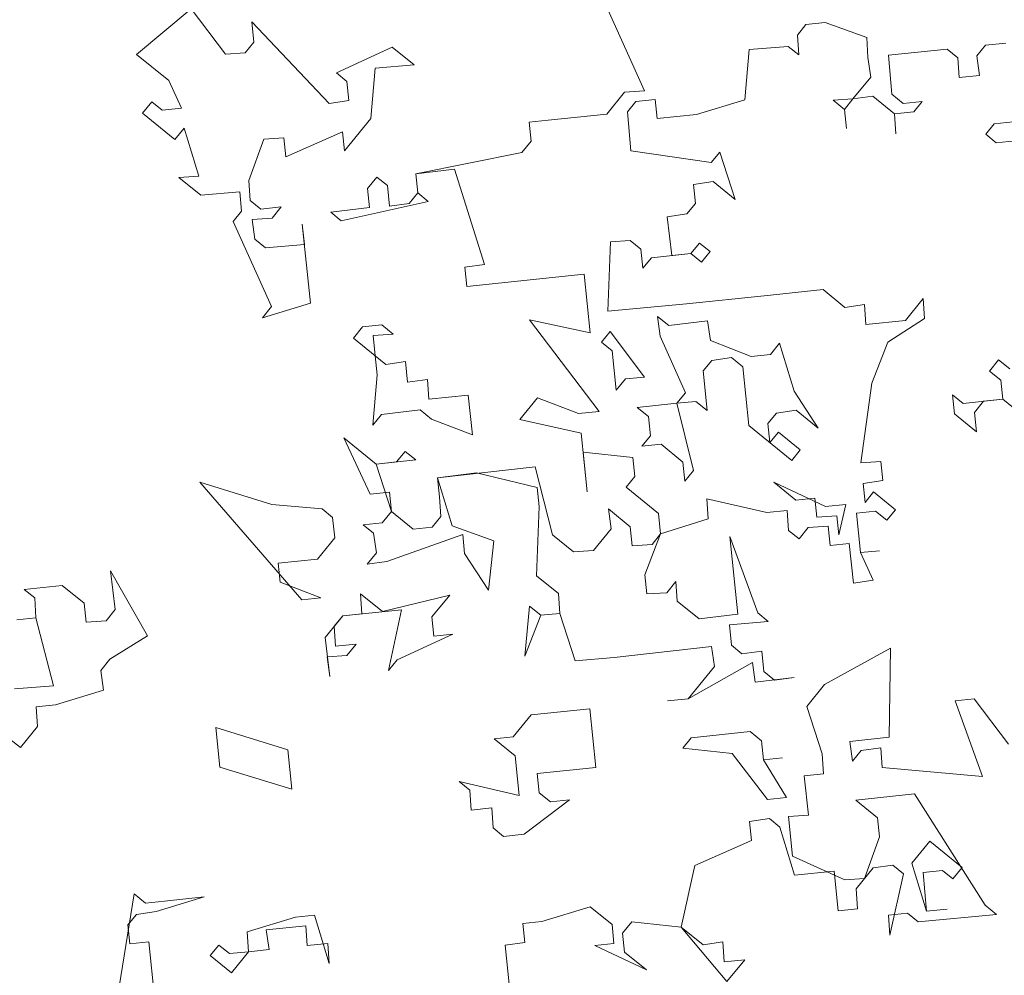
# Model space of a CAD drawing. Header units: millimetres. Extents: x 6487905018 to 6488192500, y 5882180700 to 5882375224.
# Tile 233 of 256: x 6488058494 to 6488059059, y 5882293909 to 5882294458. Entities that reach past the tile are written whole.
import ezdxf
from ezdxf.xclip import XClip

# ---------------------------------------------------------------- set-up
doc = ezdxf.new("R2010")
doc.units = ezdxf.units.MM
doc.header["$MEASUREMENT"] = 0
doc.header["$XCLIPFRAME"] = 2
doc.linetypes.add('Wipeout_Contour', pattern=[1000, 0, -1000])
doc.layers.add('drzewa_Nr_pióra__154', color=94, linetype='Continuous', lineweight=5)
doc.layers.add('Mapa cyfrowa', color=7, linetype='Continuous')
doc.layers.add('Zamość 06.10._2_Mapa cyfrowa', color=7, linetype='Continuous')

# ---------------------------------------------------------------- blocks, each defined once
blk = doc.blocks.new('Rysunek_1_2')
at = {"color": 254, "linetype": 'Wipeout_Contour', "lineweight": 0, "ltscale": 70061284114.24681}
blk.add_wipeout([(6487915525.867126, 5882181505.900702), (6488146644.289524, 5882181505.900702), (6488146644.289524, 5882373115.540435), (6488107628.768834, 5882373115.540435), (6488107628.768834, 5882320263.490532), (6488101226.436201, 5882320263.490532), (6488101226.436201, 5882373115.540435), (6487915525.867126, 5882373115.540435)], dxfattribs=at).dxf.layer = 'Zamość 06.10._2_Mapa cyfrowa'

msp = doc.modelspace()

# ---------------------------------------------------------------- block references
at = {"layer": 'Mapa cyfrowa', "color": 22, "linetype": 'Continuous', "lineweight": 5}
ref = msp.add_blockref('Rysunek_1_2', (0, 0), dxfattribs=at)
XClip(ref).set_block_clipping_path([(6487915525.8671264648, 5882181505.9007024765), (6488146644.2895231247, 5882181505.9007024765), (6488146644.2895231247, 5882373115.5404348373), (6488107628.7688331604, 5882373115.5404348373), (6488107628.7688331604, 5882320263.4905319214), (6488101226.4362001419, 5882320263.4905319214), (6488101226.4362001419, 5882373115.5404348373), (6487915525.8671264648, 5882373115.5404348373)])

# ---------------------------------------------------------------- next in the draw order: linework, layer by layer
at = {"layer": 'drzewa_Nr_pióra__154', "linetype": 'Continuous'}
for p, q in [((6488058852.267509, 5882294416.751667), (6488058830.212527, 5882294465.523487)), ((6488058560.819821, 5882294437.69449), (6488058592.145838, 5882294463.903125)), ((6488058592.145838, 5882294463.903125), (6488058611.852747, 5882294437.861314)), ((6488058628.167997, 5882294444.651739), (6488058626.950479, 5882294456.437671)), ((6488058626.950479, 5882294456.437671), (6488058671.358027, 5882294409.549513)), ((6488058944.904386, 5882294454.824314), (6488058939.997623, 5882294448.786998)), ((6488058955.848465, 5882294455.954867), (6488058944.904386, 5882294454.824314)), ((6488058979.709027, 5882294447.35886), (6488058955.848465, 5882294455.954867)), ((6488058939.997623, 5882294448.786998), (6488058940.750732, 5882294437.37851)), ((6488058623.261234, 5882294438.614424), (6488058628.167997, 5882294444.651739)), ((6488058934.713417, 5882294442.285274), (6488058912.36085, 5882294440.40161)), ((6488058940.750732, 5882294437.37851), (6488058934.713417, 5882294442.285274)), ((6488058980.462137, 5882294435.950373), (6488058979.709027, 5882294447.35886)), ((6488059047.810313, 5882294442.907621), (6488059042.90355, 5882294436.870306)), ((6488059059.596244, 5882294444.12514), (6488059047.810313, 5882294442.907621)), ((6488058579.396177, 5882294422.596758), (6488058560.819821, 5882294437.69449)), ((6488058611.852747, 5882294437.861314), (6488058623.261234, 5882294438.614424)), ((6488058675.51168, 5882294426.995317), (6488058707.590806, 5882294441.795464)), ((6488058707.590806, 5882294441.795464), (6488058720.129847, 5882294431.604494)), ((6488058912.36085, 5882294440.40161), (6488058909.802159, 5882294411.634285)), ((6488059025.922156, 5882294440.646516), (6488058992.248068, 5882294437.167891)), ((6488058992.248068, 5882294437.167891), (6488058994.13173, 5882294414.815325)), ((6488059031.959472, 5882294435.739753), (6488059025.922156, 5882294440.646516)), ((6488059042.90355, 5882294436.870306), (6488059044.498512, 5882294425.548784)), ((6488058720.129847, 5882294431.604494), (6488058697.77728, 5882294429.720832)), ((6488058982.057098, 5882294424.62885), (6488058980.462137, 5882294435.950373)), ((6488059032.712582, 5882294424.331265), (6488059031.959472, 5882294435.739753)), ((6488058681.548995, 5882294422.088553), (6488058675.51168, 5882294426.995317)), ((6488058697.77728, 5882294429.720832), (6488058695.218589, 5882294400.953506)), ((6488059044.498512, 5882294425.548784), (6488059032.712582, 5882294424.331265)), ((6488058586.564046, 5882294406.745916), (6488058579.396177, 5882294422.596758)), ((6488058682.679548, 5882294411.144475), (6488058681.548995, 5882294422.088553)), ((6488058971.86613, 5882294412.089809), (6488058982.057098, 5882294424.62885)), ((6488058830.668052, 5882294403.459517), (6488058840.859021, 5882294415.998558)), ((6488058840.859021, 5882294415.998558), (6488058852.267509, 5882294416.751667)), ((6488058983.187652, 5882294413.684772), (6488058971.86613, 5882294412.089809)), ((6488058995.726692, 5882294403.493803), (6488058983.187652, 5882294413.684772)), ((6488058994.13173, 5882294414.815325), (6488059000.633455, 5882294409.531118)), ((6488058564.298446, 5882294404.020402), (6488058569.582652, 5882294410.522126)), ((6488058569.582652, 5882294410.522126), (6488058575.619967, 5882294405.615364)), ((6488058671.358027, 5882294409.549513), (6488058682.679548, 5882294411.144475)), ((6488058847.360745, 5882294410.714352), (6488058842.453982, 5882294404.677035)), ((6488058858.304824, 5882294411.844905), (6488058847.360745, 5882294410.714352)), ((6488058859.435377, 5882294400.900826), (6488058858.304824, 5882294411.844905)), ((6488058909.802159, 5882294411.634285), (6488058882.165387, 5882294403.248898)), ((6488058960.457643, 5882294411.3367), (6488058971.86613, 5882294412.089809)), ((6488058966.959367, 5882294406.052494), (6488058960.457643, 5882294411.3367)), ((6488058971.86613, 5882294412.089809), (6488058966.959367, 5882294406.052494)), ((6488059000.633455, 5882294409.531118), (6488059011.577534, 5882294410.661672)), ((6488059011.577534, 5882294410.661672), (6488059006.670771, 5882294404.624355)), ((6488058582.874803, 5882294388.92267), (6488058564.298446, 5882294404.020402)), ((6488058575.619967, 5882294405.615364), (6488058586.564046, 5882294406.745916)), ((6488058796.993963, 5882294399.980892), (6488058830.668052, 5882294403.459517)), ((6488058842.453982, 5882294404.677035), (6488058844.337646, 5882294382.32447)), ((6488058882.165387, 5882294403.248898), (6488058859.435377, 5882294400.900826)), ((6488058966.959367, 5882294406.052494), (6488058968.08992, 5882294395.108416)), ((6488058968.08992, 5882294395.108416), (6488058966.959367, 5882294406.052494)), ((6488059006.670771, 5882294404.624355), (6488058995.726692, 5882294403.493803)), ((6488058995.726692, 5882294403.493803), (6488058996.479802, 5882294392.085315)), ((6488058996.479802, 5882294392.085315), (6488058995.726692, 5882294403.493803)), ((6488058695.218589, 5882294400.953506), (6488058680.120857, 5882294382.37715)), ((6488058786.049885, 5882294398.850339), (6488058796.993963, 5882294399.980892)), ((6488058787.180438, 5882294387.90626), (6488058786.049885, 5882294398.850339)), ((6488059047.977138, 5882294391.874696), (6488059052.8839, 5882294397.912011)), ((6488059052.8839, 5882294397.912011), (6488059063.827979, 5882294399.042564)), ((6488058588.159008, 5882294395.424395), (6488058582.874803, 5882294388.92267)), ((6488058596.544395, 5882294367.787622), (6488058588.159008, 5882294395.424395)), ((6488058678.990304, 5882294393.321228), (6488058646.446769, 5882294378.898525)), ((6488058680.120857, 5882294382.37715), (6488058678.990304, 5882294393.321228)), ((6488059054.014453, 5882294386.967933), (6488059047.977138, 5882294391.874696)), ((6488058633.907728, 5882294389.089494), (6488058625.311721, 5882294365.228931)), ((6488058645.316216, 5882294389.842604), (6488058633.907728, 5882294389.089494)), ((6488058646.446769, 5882294378.898525), (6488058645.316216, 5882294389.842604)), ((6488058781.896232, 5882294381.404536), (6488058787.180438, 5882294387.90626)), ((6488059064.958531, 5882294388.098486), (6488059054.014453, 5882294386.967933)), ((6488058721.04978, 5882294369.16308), (6488058781.896232, 5882294381.404536)), ((6488058844.337646, 5882294382.32447), (6488058890.550775, 5882294375.612125)), ((6488058890.550775, 5882294375.612125), (6488058895.457538, 5882294381.649441)), ((6488058895.457538, 5882294381.649441), (6488058904.220368, 5882294354.477077)), ((6488058743.315381, 5882294371.888596), (6488058721.04978, 5882294369.16308)), ((6488058721.04978, 5882294369.16308), (6488058722.180333, 5882294358.219002)), ((6488058722.180333, 5882294358.219002), (6488058721.04978, 5882294369.16308)), ((6488058760.463599, 5882294317.079459), (6488058743.315381, 5882294371.888596)), ((6488058585.135908, 5882294367.034513), (6488058596.544395, 5882294367.787622)), ((6488058597.674949, 5882294356.843544), (6488058585.135908, 5882294367.034513)), ((6488058625.311721, 5882294365.228931), (6488058626.064831, 5882294353.820443)), ((6488058693.413008, 5882294360.777693), (6488058698.697214, 5882294367.279418)), ((6488058698.697214, 5882294367.279418), (6488058704.734529, 5882294362.372655)), ((6488058891.681328, 5882294364.668046), (6488058880.359805, 5882294363.073085)), ((6488058880.359805, 5882294363.073085), (6488058881.490358, 5882294352.129005)), ((6488058904.220368, 5882294354.477077), (6488058891.681328, 5882294364.668046)), ((6488058620.027515, 5882294358.727206), (6488058597.674949, 5882294356.843544)), ((6488058621.158068, 5882294347.783128), (6488058620.027515, 5882294358.727206)), ((6488058694.543561, 5882294349.833614), (6488058693.413008, 5882294360.777693)), ((6488058704.734529, 5882294362.372655), (6488058705.952048, 5882294350.586724)), ((6488058717.27357, 5882294352.181685), (6488058722.180333, 5882294358.219002)), ((6488058722.180333, 5882294358.219002), (6488058728.217649, 5882294353.312239)), ((6488058626.064831, 5882294353.820443), (6488058632.102147, 5882294348.913681)), ((6488058728.217649, 5882294353.312239), (6488058678.315276, 5882294342.201337)), ((6488058705.952048, 5882294350.586724), (6488058717.27357, 5882294352.181685)), ((6488058881.490358, 5882294352.129005), (6488058876.583595, 5882294346.09169)), ((6488058616.251306, 5882294341.745811), (6488058621.158068, 5882294347.783128)), ((6488058632.102147, 5882294348.913681), (6488058643.888078, 5882294350.1312)), ((6488058643.888078, 5882294350.1312), (6488058638.603871, 5882294343.629475)), ((6488058672.27796, 5882294347.108099), (6488058694.543561, 5882294349.833614)), ((6488058678.315276, 5882294342.201337), (6488058672.27796, 5882294347.108099)), ((6488058876.583595, 5882294346.09169), (6488058865.262074, 5882294344.496728)), ((6488058638.306287, 5882294292.973991), (6488058616.251306, 5882294341.745811)), ((6488058638.603871, 5882294343.629475), (6488058627.195384, 5882294342.876365)), ((6488058627.195384, 5882294342.876365), (6488058628.790346, 5882294331.554843)), ((6488058657.180228, 5882294328.531743), (6488058655.962709, 5882294340.317674)), ((6488058655.962709, 5882294340.317674), (6488058660.658853, 5882294294.857655)), ((6488058865.262074, 5882294344.496728), (6488058867.987589, 5882294322.231128)), ((6488058628.790346, 5882294331.554843), (6488058634.827662, 5882294326.64808)), ((6488058832.718538, 5882294330.074024), (6488058831.290401, 5882294290.36262)), ((6488058844.127026, 5882294330.827134), (6488058832.718538, 5882294330.074024)), ((6488058850.164342, 5882294325.920372), (6488058844.127026, 5882294330.827134)), ((6488058878.931667, 5882294323.36168), (6488058883.83843, 5882294329.398996)), ((6488058883.83843, 5882294329.398996), (6488058889.875746, 5882294324.492233)), ((6488058634.827662, 5882294326.64808), (6488058657.180228, 5882294328.531743)), ((6488058851.294895, 5882294314.976293), (6488058850.164342, 5882294325.920372)), ((6488058878.931667, 5882294323.36168), (6488058856.201657, 5882294321.013609)), ((6488058867.987589, 5882294322.231128), (6488058878.931667, 5882294323.36168)), ((6488058884.968984, 5882294318.454918), (6488058878.931667, 5882294323.36168)), ((6488058889.875746, 5882294324.492233), (6488058884.968984, 5882294318.454918)), ((6488058856.201657, 5882294321.013609), (6488058851.294895, 5882294314.976293)), ((6488058749.142077, 5882294315.484497), (6488058760.463599, 5882294317.079459)), ((6488058750.27263, 5882294304.540419), (6488058749.142077, 5882294315.484497)), ((6488058817.620807, 5882294311.497668), (6488058750.27263, 5882294304.540419)), ((6488058821.099431, 5882294277.82358), (6488058817.620807, 5882294311.497668)), ((6488058920.991143, 5882294299.203532), (6488058954.665232, 5882294302.682158)), ((6488058954.665232, 5882294302.682158), (6488058967.204272, 5882294292.491188)), ((6488058876.372976, 5882294294.594355), (6488058920.991143, 5882294299.203532)), ((6488059002.008913, 5882294285.025734), (6488059012.199883, 5882294297.564775)), ((6488059012.199883, 5882294297.564775), (6488059012.952992, 5882294286.156287)), ((6488058660.658853, 5882294294.857655), (6488058633.02208, 5882294286.472267)), ((6488058633.02208, 5882294286.472267), (6488058638.306287, 5882294292.973991)), ((6488058831.290401, 5882294290.36262), (6488058876.372976, 5882294294.594355)), ((6488058967.204272, 5882294292.491188), (6488058978.525794, 5882294294.08615)), ((6488058978.525794, 5882294294.08615), (6488058979.278904, 5882294282.677663)), ((6488058826.173018, 5882294232.82797), (6488058786.29479, 5882294285.289034)), ((6488058786.29479, 5882294285.289034), (6488058821.099431, 5882294277.82358)), ((6488058861.275245, 5882294276.017999), (6488058859.680283, 5882294287.33952)), ((6488058859.680283, 5882294287.33952), (6488058866.182007, 5882294282.055314)), ((6488058866.182007, 5882294282.055314), (6488058888.447608, 5882294284.780829)), ((6488058888.447608, 5882294284.780829), (6488058890.04257, 5882294273.459308)), ((6488058979.278904, 5882294282.677663), (6488059002.008913, 5882294285.025734)), ((6488059012.952992, 5882294286.156287), (6488058991.817945, 5882294272.486693)), ((6488058685.272525, 5882294274.85316), (6488058690.556731, 5882294281.354885)), ((6488058690.556731, 5882294281.354885), (6488058701.50081, 5882294282.485437)), ((6488058701.50081, 5882294282.485437), (6488058708.002535, 5882294277.201232)), ((6488058827.601156, 5882294272.539373), (6488058832.507919, 5882294278.57669)), ((6488058832.507919, 5882294278.57669), (6488058852.214828, 5882294252.534879)), ((6488058697.811565, 5882294264.66219), (6488058685.272525, 5882294274.85316)), ((6488058708.002535, 5882294277.201232), (6488058696.594048, 5882294276.448122)), ((6488058696.594048, 5882294276.448122), (6488058697.811565, 5882294264.66219)), ((6488058833.638472, 5882294267.632611), (6488058827.601156, 5882294272.539373)), ((6488058875.697948, 5882294243.474463), (6488058861.275245, 5882294276.017999)), ((6488058890.04257, 5882294273.459308), (6488058913.525689, 5882294264.398891)), ((6488058991.817945, 5882294272.486693), (6488058982.757528, 5882294249.003574)), ((6488058835.986544, 5882294244.902601), (6488058833.638472, 5882294267.632611)), ((6488058924.469768, 5882294265.529445), (6488058929.753974, 5882294272.031169)), ((6488058929.753974, 5882294272.031169), (6488058938.139361, 5882294244.394397)), ((6488058698.942119, 5882294253.718112), (6488058697.811565, 5882294264.66219)), ((6488058697.811565, 5882294264.66219), (6488058703.848882, 5882294259.755428)), ((6488058703.848882, 5882294259.755428), (6488058715.170403, 5882294261.35039)), ((6488058715.170403, 5882294261.35039), (6488058716.387922, 5882294249.564459)), ((6488058890.795679, 5882294262.050819), (6488058885.888917, 5882294256.013504)), ((6488058902.117202, 5882294263.645782), (6488058890.795679, 5882294262.050819)), ((6488058908.618926, 5882294258.361575), (6488058902.117202, 5882294263.645782)), ((6488058913.525689, 5882294264.398891), (6488058924.469768, 5882294265.529445)), ((6488059050.105705, 5882294255.960824), (6488059055.389911, 5882294262.462548)), ((6488059055.389911, 5882294262.462548), (6488059061.891636, 5882294257.178343)), ((6488058885.888917, 5882294256.013504), (6488058888.236988, 5882294233.283494)), ((6488058912.097551, 5882294224.687488), (6488058908.618926, 5882294258.361575)), ((6488059056.60743, 5882294250.676618), (6488059050.105705, 5882294255.960824)), ((6488058696.383428, 5882294224.950787), (6488058698.942119, 5882294253.718112)), ((6488058716.387922, 5882294249.564459), (6488058727.709444, 5882294251.159421)), ((6488058727.709444, 5882294251.159421), (6488058728.462554, 5882294239.750934)), ((6488058841.27075, 5882294251.404326), (6488058835.986544, 5882294244.902601)), ((6488058852.214828, 5882294252.534879), (6488058841.27075, 5882294251.404326)), ((6488059057.737983, 5882294239.732539), (6488059056.60743, 5882294250.676618)), ((6488058938.139361, 5882294244.394397), (6488058951.808955, 5882294223.259349)), ((6488058982.757528, 5882294249.003574), (6488058976.422627, 5882294203.254854)), ((6488058728.462554, 5882294239.750934), (6488058751.192564, 5882294242.099005)), ((6488058751.192564, 5882294242.099005), (6488058753.540635, 5882294219.368996)), ((6488058780.712998, 5882294228.131826), (6488058790.903968, 5882294240.670867)), ((6488058790.903968, 5882294240.670867), (6488058814.387087, 5882294231.610451)), ((6488058870.791184, 5882294237.437147), (6488058875.697948, 5882294243.474463)), ((6488059030.101211, 5882294231.347152), (6488059028.970657, 5882294242.29123)), ((6488059028.970657, 5882294242.29123), (6488059035.007974, 5882294237.384467)), ((6488059035.007974, 5882294237.384467), (6488059057.737983, 5882294239.732539)), ((6488059046.793904, 5882294238.601986), (6488059041.509698, 5882294232.100261)), ((6488059057.737983, 5882294239.732539), (6488059046.793904, 5882294238.601986)), ((6488059076.31434, 5882294224.634808), (6488059057.737983, 5882294239.732539)), ((6488058723.555791, 5882294233.713617), (6488058701.290191, 5882294230.988103)), ((6488058730.057516, 5882294228.429412), (6488058723.555791, 5882294233.713617)), ((6488058848.061175, 5882294235.089076), (6488058870.791184, 5882294237.437147)), ((6488058854.5629, 5882294229.80487), (6488058848.061175, 5882294235.089076)), ((6488058881.735264, 5882294238.5677), (6488058870.791184, 5882294237.437147)), ((6488058870.791184, 5882294237.437147), (6488058880.307125, 5882294198.856297)), ((6488058888.236988, 5882294233.283494), (6488058881.735264, 5882294238.5677)), ((6488058939.269915, 5882294233.450318), (6488058927.948393, 5882294231.855356)), ((6488058951.808955, 5882294223.259349), (6488058939.269915, 5882294233.450318)), ((6488058701.290191, 5882294230.988103), (6488058696.383428, 5882294224.950787)), ((6488058753.540635, 5882294219.368996), (6488058730.057516, 5882294228.429412)), ((6488058815.982049, 5882294220.288929), (6488058780.712998, 5882294228.131826)), ((6488058814.387087, 5882294231.610451), (6488058826.173018, 5882294232.82797)), ((6488058855.693453, 5882294218.860791), (6488058854.5629, 5882294229.80487)), ((6488058927.948393, 5882294231.855356), (6488058923.04163, 5882294225.81804)), ((6488059042.640251, 5882294221.156182), (6488059030.101211, 5882294231.347152)), ((6488059041.509698, 5882294232.100261), (6488059042.640251, 5882294221.156182)), ((6488058936.711224, 5882294204.682993), (6488058912.097551, 5882294224.687488)), ((6488058923.04163, 5882294225.81804), (6488058924.172183, 5882294214.873961)), ((6488058694.95529, 5882294185.239383), (6488058679.690734, 5882294217.695952)), ((6488058679.690734, 5882294217.695952), (6488058698.267091, 5882294202.598221)), ((6488058819.460673, 5882294186.614841), (6488058815.982049, 5882294220.288929)), ((6488058850.786691, 5882294212.823475), (6488058855.693453, 5882294218.860791)), ((6488058924.172183, 5882294214.873961), (6488058929.078945, 5882294220.911278)), ((6488058929.078945, 5882294220.911278), (6488058941.617986, 5882294210.720308)), ((6488058861.730769, 5882294213.954028), (6488058850.786691, 5882294212.823475)), ((6488058874.26981, 5882294203.763059), (6488058861.730769, 5882294213.954028)), ((6488058941.617986, 5882294210.720308), (6488058936.711224, 5882294204.682993)), ((6488058720.9971, 5882294204.946292), (6488058698.267091, 5882294202.598221)), ((6488058710.053021, 5882294203.815739), (6488058714.959785, 5882294209.853055)), ((6488058714.959785, 5882294209.853055), (6488058720.9971, 5882294204.946292)), ((6488058845.502484, 5882294206.321751), (6488058817.112602, 5882294209.344851)), ((6488058817.112602, 5882294209.344851), (6488058819.460673, 5882294186.614841)), ((6488058846.633038, 5882294195.377671), (6488058845.502484, 5882294206.321751)), ((6488058698.267091, 5882294202.598221), (6488058710.053021, 5882294203.815739)), ((6488058698.267091, 5882294202.598221), (6488058707.029922, 5882294175.425857)), ((6488058733.53614, 5882294194.755323), (6488058789.475829, 5882294200.959463)), ((6488058789.475829, 5882294200.959463), (6488058799.456179, 5882294162.001168)), ((6488058875.400363, 5882294192.81898), (6488058874.26981, 5882294203.763059)), ((6488058976.422627, 5882294203.254854), (6488058987.831115, 5882294204.007964)), ((6488058987.831115, 5882294204.007964), (6488058988.961668, 5882294193.063886)), ((6488058755.801742, 5882294197.480838), (6488058733.53614, 5882294194.755323)), ((6488058733.53614, 5882294194.755323), (6488058741.921528, 5882294167.11855)), ((6488058734.666694, 5882294183.811244), (6488058733.53614, 5882294194.755323)), ((6488058790.693348, 5882294189.173532), (6488058755.801742, 5882294197.480838)), ((6488058841.726274, 5882294189.340356), (6488058846.633038, 5882294195.377671)), ((6488058880.307125, 5882294198.856297), (6488058875.400363, 5882294192.81898)), ((6488058597.244825, 5882294192.162347), (6488058638.551191, 5882294179.412686)), ((6488058655.699409, 5882294124.60355), (6488058597.244825, 5882294192.162347)), ((6488058791.823901, 5882294178.229453), (6488058790.693348, 5882294189.173532)), ((6488058860.30263, 5882294174.242624), (6488058841.726274, 5882294189.340356)), ((6488058939.059295, 5882294181.952983), (6488058926.520254, 5882294192.143952)), ((6488058926.520254, 5882294192.143952), (6488058956.040689, 5882294178.176773)), ((6488058988.961668, 5882294193.063886), (6488058977.640146, 5882294191.468924)), ((6488058977.640146, 5882294191.468924), (6488058978.7707, 5882294180.524845)), ((6488058705.899368, 5882294186.369936), (6488058694.95529, 5882294185.239383)), ((6488058707.029922, 5882294175.425857), (6488058705.899368, 5882294186.369936)), ((6488058735.419804, 5882294172.402757), (6488058734.666694, 5882294183.811244)), ((6488058922.366601, 5882294174.698149), (6488058887.939404, 5882294182.628012)), ((6488058887.939404, 5882294182.628012), (6488058888.692513, 5882294171.219523)), ((6488058950.003374, 5882294183.083536), (6488058939.059295, 5882294181.952983)), ((6488058951.133926, 5882294172.139458), (6488058950.003374, 5882294183.083536)), ((6488058978.7707, 5882294180.524845), (6488058983.677462, 5882294186.56216)), ((6488058983.677462, 5882294186.56216), (6488058996.216502, 5882294176.371192)), ((6488058638.551191, 5882294179.412686), (6488058667.318517, 5882294176.853995)), ((6488058667.318517, 5882294176.853995), (6488058673.355833, 5882294171.947232)), ((6488058790.395763, 5882294138.518049), (6488058791.823901, 5882294178.229453)), ((6488058833.130267, 5882294165.479793), (6488058831.535305, 5882294176.801315)), ((6488058831.535305, 5882294176.801315), (6488058844.074346, 5882294166.610346)), ((6488058956.040689, 5882294178.176773), (6488058967.82662, 5882294179.394292)), ((6488058967.82662, 5882294179.394292), (6488058963.672967, 5882294161.948488)), ((6488058673.355833, 5882294171.947232), (6488058674.573352, 5882294160.161302)), ((6488058701.745715, 5882294168.924132), (6488058707.029922, 5882294175.425857)), ((6488058707.029922, 5882294175.425857), (6488058719.568962, 5882294165.234888)), ((6488058730.513041, 5882294166.365441), (6488058735.419804, 5882294172.402757)), ((6488058861.520149, 5882294162.456693), (6488058860.30263, 5882294174.242624)), ((6488058888.692513, 5882294171.219523), (6488058861.520149, 5882294162.456693)), ((6488058934.152533, 5882294175.915668), (6488058922.366601, 5882294174.698149)), ((6488058934.905642, 5882294164.507179), (6488058934.152533, 5882294175.915668)), ((6488058962.542415, 5882294172.892567), (6488058951.133926, 5882294172.139458)), ((6488058963.672967, 5882294161.948488), (6488058962.542415, 5882294172.892567)), ((6488058984.808015, 5882294175.618082), (6488058973.863936, 5882294174.487529)), ((6488058973.863936, 5882294174.487529), (6488058976.212008, 5882294151.75752)), ((6488058991.30974, 5882294170.333876), (6488058984.808015, 5882294175.618082)), ((6488058996.216502, 5882294176.371192), (6488058991.30974, 5882294170.333876)), ((6488058690.801637, 5882294167.793579), (6488058701.745715, 5882294168.924132)), ((6488058696.838952, 5882294162.886816), (6488058690.801637, 5882294167.793579)), ((6488058719.568962, 5882294165.234888), (6488058730.513041, 5882294166.365441)), ((6488058741.921528, 5882294167.11855), (6488058765.782091, 5882294158.522544)), ((6488058822.939299, 5882294152.940752), (6488058833.130267, 5882294165.479793)), ((6488058844.074346, 5882294166.610346), (6488058845.204899, 5882294155.666267)), ((6488058946.227164, 5882294166.102141), (6488058940.942958, 5882294159.600416)), ((6488058957.635652, 5882294166.855251), (6488058946.227164, 5882294166.102141)), ((6488058958.766205, 5882294155.911173), (6488058957.635652, 5882294166.855251)), ((6488058674.573352, 5882294160.161302), (6488058664.759826, 5882294148.08667)), ((6488058698.433914, 5882294151.565294), (6488058696.838952, 5882294162.886816)), ((6488058747.958844, 5882294162.211788), (6488058704.47123, 5882294146.658531)), ((6488058749.089397, 5882294151.267709), (6488058747.958844, 5882294162.211788)), ((6488058799.456179, 5882294162.001168), (6488058811.53081, 5882294152.187643)), ((6488058861.520149, 5882294162.456693), (6488058852.459733, 5882294138.973574)), ((6488058856.613386, 5882294156.419377), (6488058861.520149, 5882294162.456693)), ((6488058905.840732, 5882294116.410388), (6488058901.231554, 5882294161.028555)), ((6488058901.231554, 5882294161.028555), (6488058917.249219, 5882294117.163498)), ((6488058940.942958, 5882294159.600416), (6488058934.905642, 5882294164.507179)), ((6488058765.782091, 5882294158.522544), (6488058762.75899, 5882294130.132662)), ((6488058845.204899, 5882294155.666267), (6488058856.613386, 5882294156.419377)), ((6488058969.710283, 5882294157.041725), (6488058958.766205, 5882294155.911173)), ((6488058972.058354, 5882294134.311716), (6488058969.710283, 5882294157.041725)), ((6488058693.149708, 5882294145.06357), (6488058698.433914, 5882294151.565294)), ((6488058762.75899, 5882294130.132662), (6488058749.089397, 5882294151.267709)), ((6488058811.53081, 5882294152.187643), (6488058822.939299, 5882294152.940752)), ((6488058976.212008, 5882294151.75752), (6488058987.156087, 5882294152.888072)), ((6488058987.156087, 5882294152.888072), (6488058976.212008, 5882294151.75752)), ((6488058976.212008, 5882294151.75752), (6488058983.379877, 5882294135.906678)), ((6488058664.759826, 5882294148.08667), (6488058642.029817, 5882294145.738598)), ((6488058642.029817, 5882294145.738598), (6488058643.160369, 5882294134.794519)), ((6488058704.47123, 5882294146.658531), (6488058693.149708, 5882294145.06357)), ((6488058548.63983, 5882294119.074439), (6488058545.914314, 5882294141.34004)), ((6488058545.914314, 5882294141.34004), (6488058567.216186, 5882294103.976707)), ((6488058802.934804, 5882294128.32708), (6488058790.395763, 5882294138.518049)), ((6488058852.459733, 5882294138.973574), (6488058853.590286, 5882294128.029495)), ((6488058496.389384, 5882294130.693546), (6488058518.277542, 5882294132.954652)), ((6488058518.277542, 5882294132.954652), (6488058530.816583, 5882294122.763683)), ((6488058643.160369, 5882294134.794519), (6488058666.643489, 5882294125.734103)), ((6488058864.998775, 5882294128.782604), (6488058870.28298, 5882294135.284329)), ((6488058870.28298, 5882294135.284329), (6488058871.03609, 5882294123.875842)), ((6488058983.379877, 5882294135.906678), (6488058972.058354, 5882294134.311716)), ((6488058502.426701, 5882294125.786783), (6488058496.389384, 5882294130.693546)), ((6488058503.17981, 5882294114.378296), (6488058502.426701, 5882294125.786783)), ((6488058666.643489, 5882294125.734103), (6488058655.699409, 5882294124.60355)), ((6488058690.126608, 5882294116.673687), (6488058689.373498, 5882294128.082175)), ((6488058689.373498, 5882294128.082175), (6488058701.912539, 5882294117.891206)), ((6488058701.912539, 5882294117.891206), (6488058740.49339, 5882294127.407146)), ((6488058740.49339, 5882294127.407146), (6488058730.302421, 5882294114.868106)), ((6488058803.687913, 5882294116.918592), (6488058802.934804, 5882294128.32708)), ((6488058853.590286, 5882294128.029495), (6488058864.998775, 5882294128.782604)), ((6488058530.816583, 5882294122.763683), (6488058531.947135, 5882294111.819605)), ((6488058783.683418, 5882294092.30492), (6488058786.24211, 5882294121.072246)), ((6488058786.24211, 5882294121.072246), (6488058792.743834, 5882294115.788039)), ((6488058871.03609, 5882294123.875842), (6488058883.57513, 5882294113.684873)), ((6488058503.17981, 5882294114.378296), (6488058492.235731, 5882294113.247743)), ((6488058492.235731, 5882294113.247743), (6488058503.17981, 5882294114.378296)), ((6488058513.160159, 5882294075.420001), (6488058503.17981, 5882294114.378296)), ((6488058543.355623, 5882294112.572715), (6488058548.63983, 5882294119.074439)), ((6488058668.99156, 5882294103.004094), (6488058679.182529, 5882294115.543135)), ((6488058679.182529, 5882294115.543135), (6488058674.275766, 5882294109.505818)), ((6488058712.856618, 5882294119.021759), (6488058679.182529, 5882294115.543135)), ((6488058679.182529, 5882294115.543135), (6488058690.126608, 5882294116.673687)), ((6488058705.391164, 5882294084.217117), (6488058712.856618, 5882294119.021759)), ((6488058730.302421, 5882294114.868106), (6488058731.432974, 5882294103.924027)), ((6488058792.743834, 5882294115.788039), (6488058783.683418, 5882294092.30492)), ((6488058803.687913, 5882294116.918592), (6488058792.743834, 5882294115.788039)), ((6488058792.743834, 5882294115.788039), (6488058803.687913, 5882294116.918592)), ((6488058812.450745, 5882294089.746229), (6488058803.687913, 5882294116.918592)), ((6488058883.57513, 5882294113.684873), (6488058905.840732, 5882294116.410388)), ((6488058917.249219, 5882294117.163498), (6488058923.286534, 5882294112.256735)), ((6488058531.947135, 5882294111.819605), (6488058543.355623, 5882294112.572715)), ((6488058674.275766, 5882294109.505818), (6488058675.028876, 5882294098.097331)), ((6488058923.286534, 5882294112.256735), (6488058900.933969, 5882294110.373072)), ((6488058900.933969, 5882294110.373072), (6488058902.151487, 5882294098.587141)), ((6488058567.216186, 5882294103.976707), (6488058545.616729, 5882294090.684557)), ((6488058742.377052, 5882294105.054581), (6488058710.297926, 5882294090.254434)), ((6488058731.432974, 5882294103.924027), (6488058742.377052, 5882294105.054581)), ((6488058671.717075, 5882294080.738493), (6488058668.99156, 5882294103.004094)), ((6488058675.028876, 5882294098.097331), (6488058686.814807, 5882294099.31485)), ((6488058686.814807, 5882294099.31485), (6488058681.530601, 5882294092.813125)), ((6488058890.742999, 5882294097.834031), (6488058834.80331, 5882294091.629891)), ((6488058892.337961, 5882294086.512509), (6488058890.742999, 5882294097.834031)), ((6488058902.151487, 5882294098.587141), (6488058908.188803, 5882294093.680378)), ((6488058681.530601, 5882294092.813125), (6488058670.122113, 5882294092.060015)), ((6488058670.122113, 5882294092.060015), (6488058671.717075, 5882294080.738493)), ((6488058908.188803, 5882294093.680378), (6488058919.510324, 5882294095.27534)), ((6488058919.510324, 5882294095.27534), (6488058920.727843, 5882294083.489409)), ((6488058993.360227, 5882294096.948383), (6488058955.532485, 5882294076.023955)), ((6488058992.685198, 5882294045.828491), (6488058993.360227, 5882294096.948383)), ((6488058545.616729, 5882294090.684557), (6488058540.332523, 5882294084.182832)), ((6488058710.297926, 5882294090.254434), (6488058705.391164, 5882294084.217117)), ((6488058834.80331, 5882294091.629891), (6488058812.450745, 5882294089.746229)), ((6488058914.226119, 5882294088.773616), (6488058877.24023, 5882294067.936152)), ((6488058877.24023, 5882294067.936152), (6488058892.337961, 5882294086.512509)), ((6488058915.821081, 5882294077.452093), (6488058914.226119, 5882294088.773616)), ((6488058540.332523, 5882294084.182832), (6488058541.927485, 5882294072.86131)), ((6488058920.727843, 5882294083.489409), (6488058926.76516, 5882294078.582646)), ((6488058490.807593, 5882294073.536339), (6488058513.160159, 5882294075.420001)), ((6488058938.086681, 5882294080.177608), (6488058915.821081, 5882294077.452093)), ((6488058926.76516, 5882294078.582646), (6488058938.086681, 5882294080.177608)), ((6488058955.532485, 5882294076.023955), (6488058945.341516, 5882294063.484915)), ((6488058541.927485, 5882294072.86131), (6488058514.290712, 5882294064.475923)), ((6488058514.290712, 5882294064.475923), (6488058503.346634, 5882294063.345369)), ((6488058877.24023, 5882294067.936152), (6488058865.454299, 5882294066.718635)), ((6488058865.454299, 5882294066.718635), (6488058877.24023, 5882294067.936152)), ((6488058945.341516, 5882294063.484915), (6488058954.104346, 5882294036.312551)), ((6488059041.457018, 5882294067.883472), (6488059030.512939, 5882294066.75292)), ((6488059030.512939, 5882294066.75292), (6488059046.066195, 5882294023.265306)), ((6488059061.163927, 5882294041.841662), (6488059041.457018, 5882294067.883472)), ((6488058503.346634, 5882294063.345369), (6488058504.099744, 5882294051.936882)), ((6488058776.971074, 5882294046.091791), (6488058787.162044, 5882294058.630832)), ((6488058787.162044, 5882294058.630832), (6488058820.836132, 5882294062.109456)), ((6488058820.836132, 5882294062.109456), (6488058824.314756, 5882294028.435369)), ((6488058504.099744, 5882294051.936882), (6488058494.286218, 5882294039.86225)), ((6488058606.252562, 5882294051.428678), (6488058647.558928, 5882294038.679017)), ((6488058608.600633, 5882294028.698668), (6488058606.252562, 5882294051.428678)), ((6488058879.123893, 5882294045.583587), (6488058912.79798, 5882294049.062211)), ((6488058912.79798, 5882294049.062211), (6488058919.299706, 5882294043.778005)), ((6488058494.286218, 5882294039.86225), (6488058488.248902, 5882294044.769013)), ((6488058766.026996, 5882294044.961238), (6488058776.971074, 5882294046.091791)), ((6488058778.101627, 5882294035.147713), (6488058766.026996, 5882294044.961238)), ((6488058874.21713, 5882294039.54627), (6488058879.123893, 5882294045.583587)), ((6488058919.299706, 5882294043.778005), (6488058920.430259, 5882294032.833926)), ((6488058969.955188, 5882294043.48042), (6488058992.685198, 5882294045.828491)), ((6488058971.55015, 5882294032.158898), (6488058969.955188, 5882294043.48042)), ((6488058647.558928, 5882294038.679017), (6488058649.906999, 5882294015.949008)), ((6488058902.607012, 5882294036.52317), (6488058874.21713, 5882294039.54627)), ((6488058922.77833, 5882294010.103917), (6488058902.607012, 5882294036.52317)), ((6488058954.104346, 5882294036.312551), (6488058954.857456, 5882294024.904063)), ((6488058976.456913, 5882294038.196214), (6488058971.55015, 5882294032.158898)), ((6488058987.778435, 5882294039.791176), (6488058976.456913, 5882294038.196214)), ((6488058988.531545, 5882294028.382689), (6488058987.778435, 5882294039.791176)), ((6488058780.449699, 5882294012.417703), (6488058778.101627, 5882294035.147713)), ((6488058920.430259, 5882294032.833926), (6488058931.374337, 5882294033.964479)), ((6488058931.374337, 5882294033.964479), (6488058920.430259, 5882294032.833926)), ((6488058920.430259, 5882294032.833926), (6488058933.722409, 5882294011.234469)), ((6488058649.906999, 5882294015.949008), (6488058608.600633, 5882294028.698668)), ((6488058824.314756, 5882294028.435369), (6488058790.640668, 5882294024.956743)), ((6488058790.640668, 5882294024.956743), (6488058791.771221, 5882294014.012665)), ((6488058954.857456, 5882294024.904063), (6488058943.913378, 5882294023.773511)), ((6488059046.066195, 5882294023.265306), (6488058988.531545, 5882294028.382689)), ((6488058752.059817, 5882294015.440803), (6488058746.022501, 5882294020.347566)), ((6488058746.022501, 5882294020.347566), (6488058780.449699, 5882294012.417703)), ((6488058943.913378, 5882294023.773511), (6488058946.26145, 5882294001.043501)), ((6488058752.812926, 5882294004.032315), (6488058752.059817, 5882294015.440803)), ((6488058791.771221, 5882294014.012665), (6488058798.272946, 5882294008.728458)), ((6488058973.433813, 5882294009.806332), (6488059007.107902, 5882294013.284956)), ((6488059007.107902, 5882294013.284956), (6488059047.739239, 5882293949.415404)), ((6488058809.217025, 5882294009.859012), (6488058783.175214, 5882293990.152102)), ((6488058798.272946, 5882294008.728458), (6488058809.217025, 5882294009.859012)), ((6488058933.722409, 5882294011.234469), (6488058922.77833, 5882294010.103917)), ((6488058985.972854, 5882293999.615363), (6488058973.433813, 5882294009.806332)), ((6488058764.598858, 5882294005.249834), (6488058752.812926, 5882294004.032315)), ((6488058765.351968, 5882293993.841347), (6488058764.598858, 5882294005.249834)), ((6488058923.908883, 5882293999.159838), (6488058912.587361, 5882293997.564877)), ((6488058912.587361, 5882293997.564877), (6488058913.717915, 5882293986.620797)), ((6488058929.946199, 5882293994.253076), (6488058923.908883, 5882293999.159838)), ((6488058946.26145, 5882294001.043501), (6488058934.852962, 5882294000.290391)), ((6488058934.852962, 5882294000.290391), (6488058937.201034, 5882293977.560382)), ((6488058987.103407, 5882293988.671284), (6488058985.972854, 5882293999.615363)), ((6488058771.389283, 5882293988.934584), (6488058765.351968, 5882293993.841347)), ((6488058783.175214, 5882293990.152102), (6488058771.389283, 5882293988.934584)), ((6488058938.331587, 5882293966.616302), (6488058929.946199, 5882293994.253076)), ((6488058913.717915, 5882293986.620797), (6488058881.174378, 5882293972.198094)), ((6488058978.5074, 5882293964.810721), (6488058987.103407, 5882293988.671284)), ((6488059005.679763, 5882293973.573552), (6488059015.870732, 5882293986.112593)), ((6488059015.870732, 5882293986.112593), (6488059034.447088, 5882293971.014861)), ((6488058937.201034, 5882293977.560382), (6488058967.098912, 5882293964.057611)), ((6488059014.06515, 5882293945.93678), (6488059005.679763, 5882293973.573552)), ((6488058881.174378, 5882293972.198094), (6488058873.331482, 5882293936.929044)), ((6488058961.061596, 5882293968.964375), (6488058938.331587, 5882293966.616302)), ((6488058963.409668, 5882293946.234365), (6488058961.061596, 5882293968.964375)), ((6488058983.414163, 5882293970.848038), (6488058973.600636, 5882293958.773406)), ((6488058994.735684, 5882293972.442999), (6488058983.414163, 5882293970.848038)), ((6488058992.930103, 5882293932.267186), (6488059000.773, 5882293967.536237)), ((6488059000.773, 5882293967.536237), (6488058994.735684, 5882293972.442999)), ((6488059023.125566, 5882293969.419899), (6488059012.181488, 5882293968.289346)), ((6488059012.181488, 5882293968.289346), (6488059014.06515, 5882293945.93678)), ((6488059029.162883, 5882293964.513136), (6488059023.125566, 5882293969.419899)), ((6488059034.447088, 5882293971.014861), (6488059029.162883, 5882293964.513136)), ((6488058967.098912, 5882293964.057611), (6488058978.5074, 5882293964.810721)), ((6488058973.600636, 5882293958.773406), (6488058974.353746, 5882293947.364918)), ((6488058549.12964, 5882293891.951828), (6488058559.531228, 5882293955.988204)), ((6488058559.531228, 5882293955.988204), (6488058566.032952, 5882293950.703998)), ((6488058566.032952, 5882293950.703998), (6488058576.977032, 5882293951.834551)), ((6488058599.707041, 5882293954.182622), (6488058572.070269, 5882293945.797235)), ((6488058576.977032, 5882293951.834551), (6488058599.707041, 5882293954.182622)), ((6488058572.070269, 5882293945.797235), (6488058560.748747, 5882293944.202273)), ((6488058821.081037, 5882293948.548151), (6488058793.444264, 5882293940.162764)), ((6488058833.620077, 5882293938.357183), (6488058821.081037, 5882293948.548151)), ((6488058974.353746, 5882293947.364918), (6488058963.409668, 5882293946.234365)), ((6488059014.06515, 5882293945.93678), (6488059025.851082, 5882293947.154299)), ((6488059025.851082, 5882293947.154299), (6488059014.06515, 5882293945.93678)), ((6488059047.739239, 5882293949.415404), (6488059054.240964, 5882293944.131198)), ((6488058560.748747, 5882293944.202273), (6488058555.841984, 5882293938.164957)), ((6488058624.320713, 5882293934.178127), (6488058651.957485, 5882293942.563516)), ((6488058651.957485, 5882293942.563516), (6488058662.901565, 5882293943.694068)), ((6488058662.901565, 5882293943.694068), (6488058671.286952, 5882293916.057296)), ((6488058793.444264, 5882293940.162764), (6488058782.500186, 5882293939.03221)), ((6488058844.9416, 5882293939.952144), (6488058839.657393, 5882293933.450419)), ((6488058873.331482, 5882293936.929044), (6488058844.9416, 5882293939.952144)), ((6488059003.121072, 5882293944.806227), (6488058992.176993, 5882293943.675673)), ((6488058992.176993, 5882293943.675673), (6488058992.930103, 5882293932.267186)), ((6488059009.158388, 5882293939.899464), (6488059003.121072, 5882293944.806227)), ((6488059054.240964, 5882293944.131198), (6488059009.158388, 5882293939.899464)), ((6488058555.841984, 5882293938.164957), (6488058556.972537, 5882293927.220879)), ((6488058625.073823, 5882293922.76964), (6488058624.320713, 5882293934.178127)), ((6488058657.994802, 5882293937.656753), (6488058635.264791, 5882293935.308681)), ((6488058635.264791, 5882293935.308681), (6488058636.859754, 5882293923.987159)), ((6488058658.747911, 5882293926.248265), (6488058657.994802, 5882293937.656753)), ((6488058782.500186, 5882293939.03221), (6488058783.630738, 5882293928.088132)), ((6488058834.75063, 5882293927.413103), (6488058833.620077, 5882293938.357183)), ((6488058873.331482, 5882293936.929044), (6488058885.870522, 5882293926.738075)), ((6488058899.540115, 5882293905.603027), (6488058873.331482, 5882293936.929044)), ((6488058556.972537, 5882293927.220879), (6488058567.916615, 5882293928.351432)), ((6488058567.916615, 5882293928.351432), (6488058571.39524, 5882293894.677343)), ((6488058783.630738, 5882293928.088132), (6488058772.309216, 5882293926.49317)), ((6488058839.657393, 5882293933.450419), (6488058840.787947, 5882293922.506341)), ((6488058885.870522, 5882293926.738075), (6488058897.192044, 5882293928.333036)), ((6488058897.192044, 5882293928.333036), (6488058897.945154, 5882293916.924549)), ((6488058603.185665, 5882293920.508534), (6488058608.092428, 5882293926.54585)), ((6488058608.092428, 5882293926.54585), (6488058614.129745, 5882293921.639087)), ((6488058614.129745, 5882293921.639087), (6488058625.073823, 5882293922.76964)), ((6488058625.073823, 5882293922.76964), (6488058615.260297, 5882293910.695008)), ((6488058636.859754, 5882293923.987159), (6488058625.073823, 5882293922.76964)), ((6488058670.533842, 5882293927.465783), (6488058658.747911, 5882293926.248265)), ((6488058671.286952, 5882293916.057296), (6488058670.533842, 5882293927.465783)), ((6488058772.309216, 5882293926.49317), (6488058776.918394, 5882293881.875003)), ((6488058823.806552, 5882293926.282551), (6488058834.75063, 5882293927.413103)), ((6488058853.326987, 5882293912.315372), (6488058823.806552, 5882293926.282551)), ((6488058840.787947, 5882293922.506341), (6488058853.326987, 5882293912.315372)), ((6488058615.260297, 5882293910.695008), (6488058603.185665, 5882293920.508534)), ((6488058897.945154, 5882293916.924549), (6488058909.731085, 5882293918.142068)), ((6488058909.731085, 5882293918.142068), (6488058899.540115, 5882293905.603027))]:
    msp.add_line(p, q, dxfattribs=at)

doc.saveas('drawing.dxf')
